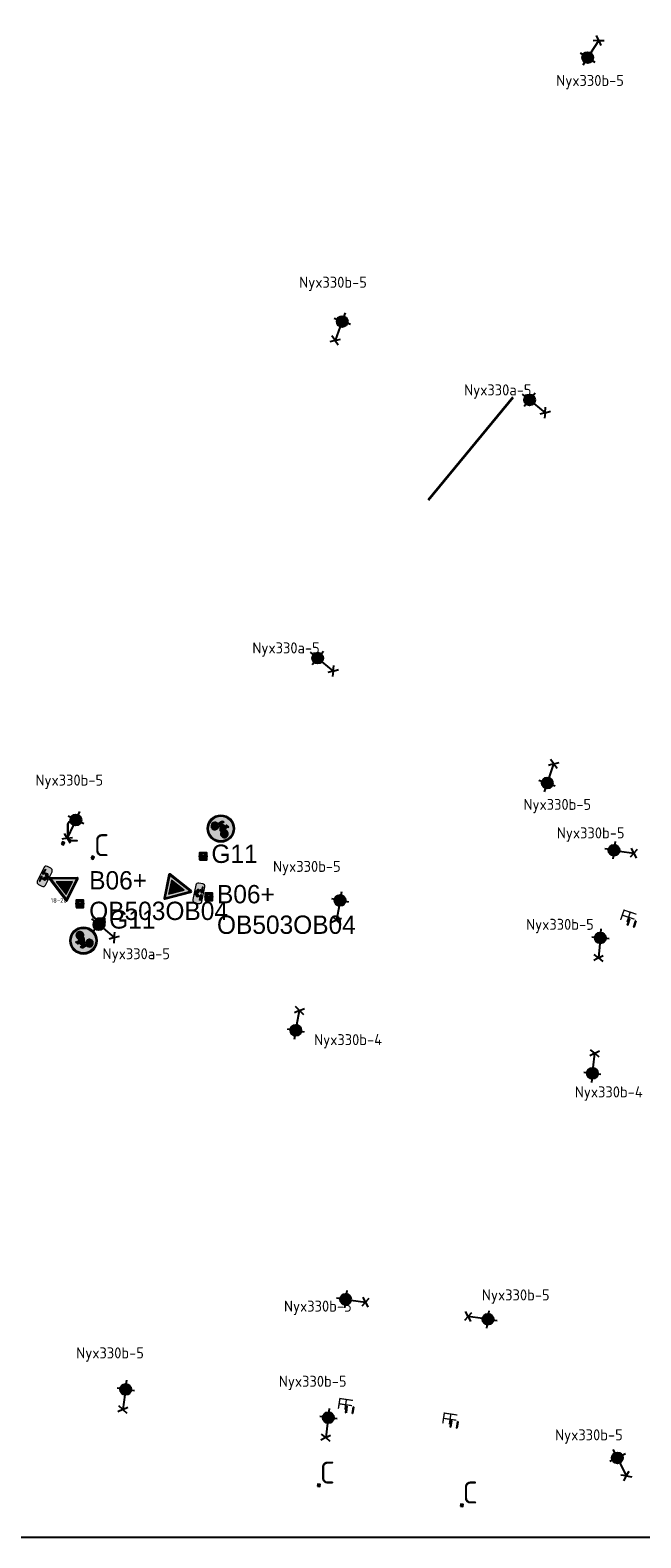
# Model space of a CAD drawing. Header units: metres. Extents: x 167358 to 169466, y 462430 to 462985.
# Tile 4 of 29: x 167641 to 167724, y 462528 to 462734. Entities that reach past the tile are written whole.
import ezdxf
from ezdxf.enums import TextEntityAlignment as Align

# ---------------------------------------------------------------- set-up
doc = ezdxf.new("R2018")
doc.units = ezdxf.units.M
doc.header["$LTSCALE"] = 0.2
for name, color, linetype, lineweight in [('N-PV-GR-BOOM-afmeting', 8, 'Continuous', 25), ('N-WE-IE-MEUBILAIR_WEGMEUBILAIR-S', 162, 'Continuous', 25), ('N-WE-IE-MEUBILAIR_WEGMEUBILAIR_CONTAINER-S', 162, 'Continuous', 25), ('N-WE-IE-MEUBILAIR_WEGMEUBILAIR_LICHTMAST-S', 24, 'Continuous', 25), ('N-WE-IE-MEUBILAIR_WEGMEUBILAIR_VERKEERSBORD-S', 92, 'Continuous', 25), ('N-WE-IE-TERREINAFSCHEIDING_KUNSTMATIG_PLANTSOENHEKWERK-G', 217, 'IE-TERREINAFSCHEIDING-KUNSTMATIG-OPEN', 35), ('N-WE-VW-VERKEERSTEKEN_BORD_B-S', 7, 'Continuous', 25), ('N-WE-VW-VERKEERSTEKEN_BORD_G-S', 7, 'Continuous', 25), ('N-WE-VW-VERKEERSTEKEN_BORD_ONDERBORD-S', 7, 'Continuous', 25)]:
    doc.layers.add(name, color=color, linetype=linetype, lineweight=lineweight)
doc.layers.add('X_uitv', color=7, linetype='Continuous')
doc.styles.add('NLCS-ISO', font='NLCS-ISO.ttf')
doc.styles.add('NLCS-ISO-M200-T30', font='NLCS-ISO.ttf', dxfattribs={"height": 0.6})
doc.styles.add('ZURICH', font='ZURCHN.TTF')
doc.linetypes.add('IE-TERREINAFSCHEIDING-KUNSTMATIG-OPEN', pattern='A,7,-1.5,[67,NLCS.SHX,S=0.75,R=0,X=0,Y=0],-1.5', length=10)
picture_1 = doc.add_image_def('image1.png', size_in_pixel=(1080, 776))

# ---------------------------------------------------------------- blocks, each defined once
blk = doc.blocks.new('N-SIE-WEG_VERKEERSBORD_PAAL-SO')
h = blk.add_hatch(color=256)
h.dxf.hatch_style = 1
h.paths.add_polyline_path([(-1, 0, 1), (1, 0, 1)])
h.paths.add_polyline_path([(0.8, 0, -1), (-0.8, 0, -1)], flags=16)
h = blk.add_hatch(color=256)
h.dxf.hatch_style = 1
h.paths.add_polyline_path([(0, 1), (-1, 1), (-0.8, 0.6, -0.037994), (-0.7, 0.71), (-0.77, 0.86), (-0.51, 0.86, -0.134934)])
h = blk.add_hatch(color=256)
h.dxf.hatch_style = 1
h.paths.add_polyline_path([(-0.86, 0.72), (-1, 1), (-1, 0, -0.134934), (-0.86, 0.51)])
h = blk.add_hatch(color=256)
h.dxf.hatch_style = 1
h.paths.add_polyline_path([(-0.51, -0.86), (-0.86, -0.86), (-0.86, -0.51, -0.134934), (-1, 0), (-1, -1), (0, -1, -0.134934)])
h = blk.add_hatch(color=256)
h.dxf.hatch_style = 1
h.paths.add_polyline_path([(-0.6, 0.52, 0.050318), (-0.69, 0.39), (-0.11, -0.79, 0.066661), (0.11, -0.79), (0.69, 0.39, 0.050318), (0.6, 0.52), (0, -0.69)])
h = blk.add_hatch(color=256)
h.dxf.hatch_style = 1
h.paths.add_polyline_path([(0.17, 0, 1), (-0.17, 0, 1)])
h = blk.add_hatch(color=256)
h.dxf.hatch_style = 1
h.paths.add_polyline_path([(1, 1), (0, 1, -0.134934), (0.51, 0.86), (0.77, 0.86), (0.7, 0.71, -0.037994), (0.8, 0.6)])
h = blk.add_hatch(color=256)
h.dxf.hatch_style = 1
h.paths.add_polyline_path([(1, 0, -0.134934), (0.86, -0.51), (0.86, -0.86), (0.51, -0.86, -0.134934), (0, -1), (1, -1)])
h = blk.add_hatch(color=256)
h.dxf.hatch_style = 1
h.paths.add_polyline_path([(1, 1), (0.86, 0.72), (0.86, 0.51, -0.134934), (1, 0)])
for points in [[(-1, -1), (1, -1), (1, 1), (-1, 1)], [(-0.86, -0.86), (0.86, -0.86), (0.86, 0.86), (-0.86, 0.86)]]:
    blk.add_lwpolyline(points, close=True)
at = {"flags": 128}
for points in [[(-1, 1), (0, -1), (1, 1)], [(-0.77, 0.86), (0, -0.69), (0.77, 0.86)]]:
    blk.add_lwpolyline(points, close=True, dxfattribs=at)
for radius in [1, 0.796, 0.171]:
    blk.add_circle((0, 0), radius)
at = {"lineweight": 30, "flags": 104}
blk.add_attdef('bordgegevens', text='', height=3, dxfattribs=at).set_placement((2.21, 3.21), align=Align.TOP_LEFT)
at = {"style": 'NLCS-ISO', "flags": 9}
for tag, p in [('PAAL', (2.21, -4.13)), ('LOCATIE', (2.21, -8.3))]:
    blk.add_attdef(tag, p, '', height=3, dxfattribs=at)
blk = doc.blocks.new('N-SIE-WEG_LICHTMAST_1UITHOUDER-SO')
h = blk.add_hatch(color=256)
edge = h.paths.add_edge_path()
edge.add_arc((0, 0), 1.5, 0, 360)
for p, q in [((-5.5, 0), (-6.34, 1.24)), ((-5.5, 0), (-6.34, -1.24)), ((-5.5, 0), (-4.66, 1.24)), ((-1.5, 0), (-5.5, 0)), ((-5.5, 0), (-4.66, -1.24)), ((0, 0), (-1.49, 0)), ((0, -2.42), (0, 2.33)), ((0, 0), (2.52, 0))]:
    blk.add_line(p, q)
blk.add_circle((0, 0), 1.5)
at = {"style": 'ZURICH'}
blk.add_attdef('TYPE', text='', height=3, dxfattribs=at).set_placement((6.91, 5.26), align=Align.BOTTOM_CENTER)
blk = doc.blocks.new('SIE-WEG_CONTAINER_TEGEL')
at = {"flags": 128}
blk.add_lwpolyline([(-0.15, -0.15), (0.15, -0.15), (0.15, 0.15), (-0.15, 0.15)], close=True, dxfattribs=at)
blk.add_solid([(-0.15, 0.15), (-0.15, -0.15), (0.15, 0.15), (0.15, -0.15)])
at = {"style": 'NLCS-ISO'}
blk.add_text('C', height=0.2, dxfattribs=at).set_placement((0, 0), align=Align.MIDDLE_CENTER)
blk.add_attdef('TEGEL', (0.09, 0.26), '', height=3, dxfattribs=at)
blk = doc.blocks.new('N-SVW-VERKEERSTEKEN_BORD_B06-SO')
at = {"true_color": 0xff0000}
h = blk.add_hatch(color=1, dxfattribs=at)
h.dxf.hatch_style = 1
h.paths.add_polyline_path([(-3.53, 3.13), (-0.27, -3.4, 0.284079), (0, -3.56), (0, -3.36, -0.284079), (-0.09, -3.31), (-3.35, 3.22, -0.557537), (-3.26, 3.36), (0, 3.36), (0, 3.56), (-3.26, 3.56, 0.557537)])
at = {"true_color": 0xffffff}
h = blk.add_hatch(color=7, dxfattribs=at)
h.dxf.hatch_style = 1
h.paths.add_polyline_path([(-0.09, -3.31, 0.284079), (0, -3.36), (0, -3.04), (-3.1, 3.16), (0, 3.16), (0, 3.36), (-3.26, 3.36, 0.557537), (-3.35, 3.22)])
at = {"true_color": 0xff0000}
h = blk.add_hatch(color=1, dxfattribs=at)
h.dxf.hatch_style = 1
h.paths.add_polyline_path([(0, -3.04), (0, -1.48), (-1.97, 2.46), (0, 2.46), (0, 3.16), (-3.1, 3.16)], flags=17)
at = {"true_color": 0xffffff}
h = blk.add_hatch(color=7, dxfattribs=at)
h.dxf.hatch_style = 1
h.paths.add_polyline_path([(0, -1.48), (1.97, 2.46), (-1.97, 2.46)])
at = {"true_color": 0xff0000}
h = blk.add_hatch(color=1, dxfattribs=at)
h.dxf.hatch_style = 1
h.paths.add_polyline_path([(0, 3.36), (3.26, 3.36, -0.557537), (3.35, 3.22), (0.09, -3.31, -0.284079), (0, -3.36), (0, -3.56, 0.284079), (0.27, -3.4), (3.53, 3.13, 0.557537), (3.26, 3.56), (0, 3.56)])
at = {"true_color": 0xffffff}
h = blk.add_hatch(color=7, dxfattribs=at)
h.dxf.hatch_style = 1
h.paths.add_polyline_path([(0, -3.04), (0, -3.36, 0.284079), (0.09, -3.31), (3.35, 3.22, 0.557537), (3.26, 3.36), (0, 3.36), (0, 3.16), (3.1, 3.16)])
at = {"true_color": 0xff0000}
h = blk.add_hatch(color=1, dxfattribs=at)
h.dxf.hatch_style = 1
h.paths.add_polyline_path([(0, -3.04), (3.1, 3.16), (0, 3.16), (0, 2.46), (1.97, 2.46), (0, -1.48)], flags=17)
at = {"color": 1, "lineweight": 0, "true_color": 0xff0000}
blk.add_lwpolyline([(-3.53, 3.13), (-0.27, -3.4, 0.618034), (0.27, -3.4), (3.53, 3.13, 0.557537), (3.26, 3.56), (-3.26, 3.56, 0.557537)], format="xyb", close=True, dxfattribs=at)
at = {"color": 7, "lineweight": 0, "true_color": 0xffffff}
blk.add_lwpolyline([(-3.35, 3.22), (-0.09, -3.31, 0.618034), (0.09, -3.31), (3.35, 3.22, 0.557537), (3.26, 3.36), (-3.26, 3.36, 0.557537)], format="xyb", close=True, dxfattribs=at)
for points in [[(-3.1, 3.16), (0, -3.04), (3.1, 3.16)], [(-1.97, 2.46), (0, -1.48), (1.97, 2.46)]]:
    blk.add_lwpolyline(points, close=True, dxfattribs=at)
blk = doc.blocks.new('N-SVW-VERKEERSTEKEN_BORD_ONDERBORD_OB503OB02-SO')
at = {"true_color": 0xffffff}
h = blk.add_hatch(color=7, dxfattribs=at)
h.dxf.hatch_style = 1
edge = h.paths.add_edge_path()
edge.add_line((2.75, -0.52), (2.75, 0.52))
edge.add_arc((2.02, 0.52), 0.726, 0, 90)
edge.add_line((2.02, 1.25), (-2.02, 1.25))
edge.add_arc((-2.02, 0.52), 0.726, 90, 180)
edge.add_line((-2.75, 0.52), (-2.75, -0.52))
edge.add_arc((-2.02, -0.52), 0.726, 180, 270)
edge.add_line((-2.02, -1.25), (2.02, -1.25))
edge.add_arc((2.02, -0.52), 0.726, 270, 360)
at = {"true_color": 0x191919}
h = blk.add_hatch(color=250, dxfattribs=at)
h.dxf.hatch_style = 1
h.paths.add_polyline_path([(0.37, 0.87), (0.43, 1.01), (0.52, 1.01), (0.52, 1.09), (0.23, 1.09, 1), (0.23, 1.01), (0.34, 1.01), (0.3, 0.93), (-0.37, 0.93), (-0.32, 1.05, -0.345861), (-0.26, 1.09), (-0.16, 1.09), (-0.16, 1.17), (-0.27, 1.17, 0.334348), (-0.4, 1.07), (-0.54, 0.67, 0.794265), (-0.88, -0.01, 0.4733), (-0.29, 0.11, 0.427471), (-0.47, 0.64), (-0.43, 0.76), (0.03, 0.25), (0.22, 0.25, 0.529348), (0.79, -0.05, 0.476174), (0.91, 0.54, 0.318009), (0.47, 0.66)])
h.paths.add_polyline_path([(-0.39, 0.85), (0.27, 0.85), (0.05, 0.36)], flags=16)
h.paths.add_polyline_path([(-0.5, 0.57, -0.542254), (-0.44, 0.06, -0.632638), (-0.94, 0.29, -0.479903), (-0.57, 0.59), (-0.67, 0.31, 1.053204), (-0.59, 0.28)], flags=16)
h.paths.add_polyline_path([(0.32, 0.77), (0.4, 0.62, 0.234167), (0.22, 0.33), (0.12, 0.33)], flags=16)
h.paths.add_polyline_path([(0.44, 0.55), (0.55, 0.33), (0.3, 0.33, -0.216058)], flags=16)
h.paths.add_polyline_path([(0.3, 0.25), (0.61, 0.25, 0.566151), (0.65, 0.31), (0.51, 0.58, -0.564261), (0.91, 0.25, -0.396488), (0.58, -0.01, -0.350134)], flags=16)
h = blk.add_hatch(color=250, dxfattribs=at)
h.dxf.hatch_style = 1
edge = h.paths.add_edge_path()
edge.add_arc((-0.29, -0.67), 0.0508, -55.4489, 55.3151, ccw=False)
edge.add_line((-0.26, -0.71), (-0.91, -1.17))
edge.add_arc((-0.94, -1.12), 0.0497, 163.0196, 304.618, ccw=False)
edge.add_line((-0.99, -1.11), (-0.91, -0.8))
edge.add_line((-0.91, -0.8), (-1.83, -0.8))
edge.add_line((-1.83, -0.8), (-1.83, -0.55))
edge.add_line((-1.83, -0.55), (-0.91, -0.55))
edge.add_line((-0.91, -0.55), (-0.99, -0.23))
edge.add_arc((-0.94, -0.22), 0.0509, 59.1524, 193.2055, ccw=False)
edge.add_line((-0.91, -0.18), (-0.26, -0.63))
h = blk.add_hatch(color=250, dxfattribs=at)
h.dxf.hatch_style = 1
edge = h.paths.add_edge_path()
edge.add_arc((0.29, -0.67), 0.0508, 484.6849, 595.4489)
edge.add_line((0.26, -0.71), (0.91, -1.17))
edge.add_arc((0.94, -1.12), 0.0497, 235.382, 376.9804)
edge.add_line((0.99, -1.11), (0.91, -0.8))
edge.add_line((0.91, -0.8), (1.83, -0.8))
edge.add_line((1.83, -0.8), (1.83, -0.55))
edge.add_line((1.83, -0.55), (0.91, -0.55))
edge.add_line((0.91, -0.55), (0.99, -0.23))
edge.add_arc((0.94, -0.22), 0.0509, 346.7945, 480.8476)
edge.add_line((0.91, -0.18), (0.26, -0.63))
at = {"color": 250, "lineweight": 0, "true_color": 0x191919}
for points in [[(2.75, -0.52), (2.75, 0.52, 0.414214), (2.02, 1.25), (-2.02, 1.25, 0.414214), (-2.75, 0.52), (-2.75, -0.52, 0.414214), (-2.02, -1.25), (2.02, -1.25, 0.414214)], [(0.37, 0.87), (0.43, 1.01), (0.52, 1.01), (0.52, 1.09), (0.23, 1.09, 1), (0.23, 1.01), (0.34, 1.01), (0.3, 0.93), (-0.37, 0.93), (-0.32, 1.05, -0.345861), (-0.26, 1.09), (-0.16, 1.09), (-0.16, 1.17), (-0.27, 1.17, 0.334348), (-0.4, 1.07), (-0.54, 0.67, 0.794265), (-0.88, -0.01, 0.4733), (-0.29, 0.11, 0.427471), (-0.47, 0.64), (-0.43, 0.76), (0.03, 0.25), (0.22, 0.25, 0.529348), (0.79, -0.05, 0.476174), (0.91, 0.54, 0.318009), (0.47, 0.66)], [(-0.5, 0.57, -0.542254), (-0.44, 0.06, -0.632638), (-0.94, 0.29, -0.479903), (-0.57, 0.59), (-0.67, 0.31, 1.053204), (-0.59, 0.28)], [(0.32, 0.77), (0.12, 0.33), (0.22, 0.33, -0.234167), (0.4, 0.62)], [(0.51, 0.58, -0.564261), (0.91, 0.25, -0.396488), (0.58, -0.01, -0.350134), (0.3, 0.25), (0.61, 0.25, 0.566151), (0.65, 0.31)], [(0.55, 0.33), (0.44, 0.55, 0.216058), (0.3, 0.33)], [(-1.83, -0.55), (-0.91, -0.55), (-0.99, -0.23, -0.662219), (-0.91, -0.18), (-0.26, -0.63, -0.524067), (-0.26, -0.71), (-0.91, -1.17, -0.710653), (-0.99, -1.11), (-0.91, -0.8), (-1.83, -0.8)], [(1.83, -0.55), (0.91, -0.55), (0.99, -0.23, 0.662219), (0.91, -0.18), (0.26, -0.63, 0.524067), (0.26, -0.71), (0.91, -1.17, 0.710653), (0.99, -1.11), (0.91, -0.8), (1.83, -0.8)]]:
    blk.add_lwpolyline(points, format="xyb", close=True, dxfattribs=at)
blk.add_lwpolyline([(0.27, 0.85), (-0.39, 0.85), (0.05, 0.36)], close=True, dxfattribs=at)
blk = doc.blocks.new('N-SVW-VERKEERSTEKEN_BORD_G11-SO')
at = {"true_color": 0x007dc8}
h = blk.add_hatch(color=152, dxfattribs=at)
h.dxf.hatch_style = 1
h.paths.add_polyline_path([(-2.68, 2.33), (-2.83, 2.46, 0.180494), (-3.75, 0, 0.414214), (0, -3.75), (0, -3.55, -0.414214), (-3.55, 0, -0.180494)])
at = {"true_color": 0xffffff}
h = blk.add_hatch(color=7, dxfattribs=at)
h.dxf.hatch_style = 1
h.paths.add_polyline_path([(-3.35, 0, -0.180494), (-2.53, 2.19), (-2.68, 2.33, 0.180494), (-3.55, 0, 0.414214), (0, -3.55), (0, -3.35, -0.414214)])
at = {"true_color": 0x007dc8}
h = blk.add_hatch(color=152, dxfattribs=at)
h.dxf.hatch_style = 1
h.paths.add_polyline_path([(3.35, 0, 1), (-3.35, 0, 1)])
h.paths.add_polyline_path([(0.12, -0.62), (-1.14, 0.77), (-1.25, 0.45, -0.427471), (-0.78, -1.01, -0.4733), (-2.38, -1.32, -0.794265), (-1.45, 0.53), (-1.08, 1.61, -0.334348), (-0.72, 1.88), (-0.4, 1.88), (-0.4, 1.66), (-0.68, 1.66, 0.345861), (-0.85, 1.55), (-0.98, 1.22), (0.85, 1.22), (0.95, 1.44), (0.64, 1.44, -1), (0.64, 1.66), (1.45, 1.66), (1.45, 1.44), (1.19, 1.44), (1.02, 1.05), (1.31, 0.48, -0.318009), (2.5, 0.17, -0.476174), (2.19, -1.44, -0.529348), (0.62, -0.62)], flags=16)
h.paths.add_polyline_path([(0.15, -0.32), (-1.04, 1), (0.75, 1)], flags=0)
h.paths.add_polyline_path([(0.35, -0.39), (0.9, 0.8), (1.11, 0.39, 0.234167), (0.62, -0.39)], flags=0)
h.paths.add_polyline_path([(-1.17, -1.15, -0.632638), (-2.54, -0.5, -0.479903), (-1.53, 0.31), (-1.81, -0.47, 1.053204), (-1.6, -0.54), (-1.33, 0.24, -0.542254)], flags=0)
h.paths.add_polyline_path([(0.85, -0.62), (1.7, -0.62, 0.566151), (1.79, -0.46), (1.41, 0.28, -0.564261), (2.51, -0.63, -0.396488), (1.6, -1.34, -0.350134)], flags=0)
h.paths.add_polyline_path([(0.85, -0.39, -0.216058), (1.22, 0.18), (1.52, -0.39)], flags=0)
h = blk.add_hatch(color=152, dxfattribs=at)
h.dxf.hatch_style = 1
h.paths.add_polyline_path([(3.36, 1.15), (3.55, 1.22, 0.577878), (-2.83, 2.46), (-2.68, 2.33, -0.577878)])
at = {"true_color": 0xffffff}
h = blk.add_hatch(color=7, dxfattribs=at)
h.dxf.hatch_style = 1
h.paths.add_polyline_path([(1.02, 1.05), (1.19, 1.44), (1.45, 1.44), (1.45, 1.66), (0.64, 1.66, 1), (0.64, 1.44), (0.95, 1.44), (0.85, 1.22), (-0.98, 1.22), (-0.85, 1.55, -0.345861), (-0.68, 1.66), (-0.4, 1.66), (-0.4, 1.88), (-0.72, 1.88, 0.334348), (-1.08, 1.61), (-1.45, 0.53, 0.794265), (-2.38, -1.32, 0.4733), (-0.78, -1.01, 0.427471), (-1.25, 0.45), (-1.14, 0.77), (0.12, -0.62), (0.62, -0.62, 0.529348), (2.19, -1.44, 0.476174), (2.5, 0.17, 0.318009), (1.31, 0.48)])
h.paths.add_polyline_path([(-1.04, 1), (0.75, 1), (0.15, -0.32)], flags=16)
h.paths.add_polyline_path([(-1.33, 0.24, -0.542254), (-1.17, -1.15, -0.632638), (-2.54, -0.5, -0.479903), (-1.53, 0.31), (-1.81, -0.47, 1.053204), (-1.6, -0.54)], flags=16)
h.paths.add_polyline_path([(0.9, 0.8), (1.11, 0.39, 0.234167), (0.62, -0.39), (0.35, -0.39)], flags=16)
h.paths.add_polyline_path([(1.22, 0.18), (1.52, -0.39), (0.85, -0.39, -0.216058)], flags=16)
h.paths.add_polyline_path([(0.85, -0.62), (1.7, -0.62, 0.566151), (1.79, -0.46), (1.41, 0.28, -0.564261), (2.51, -0.63, -0.396488), (1.6, -1.34, -0.350134)], flags=16)
h = blk.add_hatch(color=7, dxfattribs=at)
h.dxf.hatch_style = 1
h.paths.add_polyline_path([(-2.68, 2.33), (-2.53, 2.19, -0.577878), (3.17, 1.09), (3.36, 1.15, 0.577878)])
at = {"true_color": 0x007dc8}
h = blk.add_hatch(color=152, dxfattribs=at)
h.dxf.hatch_style = 1
h.paths.add_polyline_path([(-1.33, 0.24), (-1.6, -0.54, -1.053204), (-1.81, -0.47), (-1.53, 0.31, 0.479903), (-2.54, -0.5, 0.632638), (-1.17, -1.15, 0.542254)])
h = blk.add_hatch(color=152, dxfattribs=at)
h.dxf.hatch_style = 1
h.paths.add_polyline_path([(0.75, 1), (-1.04, 1), (0.15, -0.32)])
h = blk.add_hatch(color=152, dxfattribs=at)
h.dxf.hatch_style = 1
h.paths.add_polyline_path([(3.75, 0, 0.083022), (3.55, 1.22), (3.36, 1.15, -0.083022), (3.55, 0, -0.414214), (0, -3.55), (0, -3.75, 0.414214)])
at = {"true_color": 0xffffff}
h = blk.add_hatch(color=7, dxfattribs=at)
h.dxf.hatch_style = 1
h.paths.add_polyline_path([(3.36, 1.15), (3.17, 1.09, -0.083022), (3.35, 0, -0.414214), (0, -3.35), (0, -3.55, 0.414214), (3.55, 0, 0.083022)])
at = {"true_color": 0x007dc8}
h = blk.add_hatch(color=152, dxfattribs=at)
h.dxf.hatch_style = 1
h.paths.add_polyline_path([(1.11, 0.39), (0.9, 0.8), (0.35, -0.39), (0.62, -0.39, -0.234167)])
h = blk.add_hatch(color=152, dxfattribs=at)
h.dxf.hatch_style = 1
h.paths.add_polyline_path([(2.51, -0.63, 0.564261), (1.41, 0.28), (1.79, -0.46, -0.566151), (1.7, -0.62), (0.85, -0.62, 0.350134), (1.6, -1.34, 0.396488)])
h = blk.add_hatch(color=152, dxfattribs=at)
h.dxf.hatch_style = 1
h.paths.add_polyline_path([(1.22, 0.18, 0.216058), (0.85, -0.39), (1.52, -0.39)])
at = {"color": 7, "lineweight": 0, "true_color": 0xffffff}
for points in [[(1.02, 1.05), (1.19, 1.44), (1.45, 1.44), (1.45, 1.66), (0.64, 1.66, 1), (0.64, 1.44), (0.95, 1.44), (0.85, 1.22), (-0.98, 1.22), (-0.85, 1.55, -0.345861), (-0.68, 1.66), (-0.4, 1.66), (-0.4, 1.88), (-0.72, 1.88, 0.334348), (-1.08, 1.61), (-1.45, 0.53, 0.794265), (-2.38, -1.32, 0.4733), (-0.78, -1.01, 0.427471), (-1.25, 0.45), (-1.14, 0.77), (0.12, -0.62), (0.62, -0.62, 0.529348), (2.19, -1.44, 0.476174), (2.5, 0.17, 0.318009), (1.31, 0.48)], [(-1.33, 0.24, -0.542254), (-1.17, -1.15, -0.632638), (-2.54, -0.5, -0.479903), (-1.53, 0.31), (-1.81, -0.47, 1.053204), (-1.6, -0.54)], [(0.9, 0.8), (0.35, -0.39), (0.62, -0.39, -0.234167), (1.11, 0.39)], [(1.41, 0.28, -0.564261), (2.51, -0.63, -0.396488), (1.6, -1.34, -0.350134), (0.85, -0.62), (1.7, -0.62, 0.566151), (1.79, -0.46)], [(1.52, -0.39), (1.22, 0.18, 0.216058), (0.85, -0.39)]]:
    blk.add_lwpolyline(points, format="xyb", close=True, dxfattribs=at)
blk.add_lwpolyline([(0.75, 1), (-1.04, 1), (0.15, -0.32)], close=True, dxfattribs=at)
at = {"color": 152, "lineweight": 0, "true_color": 0x007dc8}
blk.add_circle((0, 0), 3.75, dxfattribs=at)
at = {"color": 7, "lineweight": 0, "true_color": 0xffffff}
for radius in [3.55, 3.35]:
    blk.add_circle((0, 0), radius, dxfattribs=at)
blk = doc.blocks.new('SIE-WEG_FIETSNIET 900 Grijsen Square')
for p, q in [((0.67, 0.6), (-0.02, 0.02)), ((-0.02, 0.02), (0.02, -0.02)), ((0.71, 0.56), (0.02, -0.02)), ((0.03, 0.06), (0.07, 0.02)), ((0.62, 0.56), (0.66, 0.52)), ((0.67, 0.6), (0.71, 0.56))]:
    blk.add_line(p, q)
at = {"style": 'ZURICH', "text_generation_flag": 2}
blk.add_text('F', height=1.5, rotation=310.8509, dxfattribs=at).set_placement((1.16, -0.78))

msp = doc.modelspace()

# ---------------------------------------------------------------- linework, layer by layer
at = {"layer": 'N-WE-IE-TERREINAFSCHEIDING_KUNSTMATIG_PLANTSOENHEKWERK-G'}
msp.add_lwpolyline([(167706.75, 462683.63), (167695.22, 462669.6)], dxfattribs=at)

# ---------------------------------------------------------------- block references
at = {"layer": 'N-WE-IE-MEUBILAIR_WEGMEUBILAIR-S', "xscale": -1}
for p, rotation in [((167722.39, 462611.64), 291.5136548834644), ((167723.25, 462611.36), 291.5136548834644), ((167683.96, 462545.12), 302.1936797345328), ((167684.85, 462544.99), 302.1936797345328), ((167698.22, 462543.13), 302.1936797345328), ((167699.11, 462543), 302.1936797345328)]:
    msp.add_blockref('SIE-WEG_FIETSNIET 900 Grijsen Square', p, dxfattribs=dict(at, rotation=rotation))
at = {"layer": 'N-WE-IE-MEUBILAIR_WEGMEUBILAIR_CONTAINER-S'}
ref = msp.add_blockref('SIE-WEG_CONTAINER_TEGEL', (167645.33, 462622.81), dxfattribs=dict(at, rotation=334.048661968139))
ref.add_attrib('TEGEL', 'C', (167645.53, 462623.01), dxfattribs={"layer": '0', "height": 3, "style": 'NLCS-ISO'})
ref = msp.add_blockref('SIE-WEG_CONTAINER_TEGEL', (167645.33, 462622.81), dxfattribs=dict(at, rotation=334.048661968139))
ref.add_attrib('TEGEL', 'C', (167645.53, 462623.01), dxfattribs={"layer": '0', "height": 3, "style": 'NLCS-ISO'})
ref = msp.add_blockref('SIE-WEG_CONTAINER_TEGEL', (167649.38, 462620.85), dxfattribs=dict(at, rotation=334.048661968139))
ref.add_attrib('TEGEL', 'C', (167649.57, 462621.04), dxfattribs={"layer": '0', "height": 3, "style": 'NLCS-ISO'})
ref = msp.add_blockref('SIE-WEG_CONTAINER_TEGEL', (167649.38, 462620.85), dxfattribs=dict(at, rotation=334.048661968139))
ref.add_attrib('TEGEL', 'C', (167649.57, 462621.04), dxfattribs={"layer": '0', "height": 3, "style": 'NLCS-ISO'})
ref = msp.add_blockref('SIE-WEG_CONTAINER_TEGEL', (167680.27, 462535.2), dxfattribs=dict(at, rotation=352.0703042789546))
ref.add_attrib('TEGEL', 'C', (167680.4, 462535.44), dxfattribs={"layer": '0', "height": 3, "style": 'NLCS-ISO'})
ref = msp.add_blockref('SIE-WEG_CONTAINER_TEGEL', (167680.27, 462535.2), dxfattribs=dict(at, rotation=352.0703042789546))
ref.add_attrib('TEGEL', 'C', (167680.4, 462535.44), dxfattribs={"layer": '0', "height": 3, "style": 'NLCS-ISO'})
ref = msp.add_blockref('SIE-WEG_CONTAINER_TEGEL', (167699.79, 462532.48), dxfattribs=dict(at, rotation=352.0703042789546))
ref.add_attrib('TEGEL', 'C', (167699.91, 462532.72), dxfattribs={"layer": '0', "height": 3, "style": 'NLCS-ISO'})
ref = msp.add_blockref('SIE-WEG_CONTAINER_TEGEL', (167699.79, 462532.48), dxfattribs=dict(at, rotation=352.0703042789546))
ref.add_attrib('TEGEL', 'C', (167699.91, 462532.72), dxfattribs={"layer": '0', "height": 3, "style": 'NLCS-ISO'})
at = {"layer": 'N-WE-IE-MEUBILAIR_WEGMEUBILAIR_LICHTMAST-S'}
ref = msp.add_blockref('N-SIE-WEG_LICHTMAST_1UITHOUDER-SO', (167716.99, 462730.01), dxfattribs=dict(at, xscale=0.5, yscale=0.5, zscale=0.5, rotation=236.9935151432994))
ref.add_attrib('TYPE', 'Nyx330b-5', dxfattribs={"layer": '0', "height": 1.5, "style": 'NLCS-ISO'}).set_placement((167717.31, 462725.68), align=Align.BOTTOM_CENTER)
ref = msp.add_blockref('N-SIE-WEG_LICHTMAST_1UITHOUDER-SO', (167683.46, 462693.99), dxfattribs=dict(at, xscale=0.5, yscale=0.5, zscale=0.5, rotation=69.49929149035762))
ref.add_attrib('TYPE', 'Nyx330b-5', dxfattribs={"layer": '0', "height": 1.5, "style": 'NLCS-ISO'}).set_placement((167682.21, 462698.15), align=Align.BOTTOM_CENTER)
ref = msp.add_blockref('N-SIE-WEG_LICHTMAST_1UITHOUDER-SO', (167709.05, 462683.29), dxfattribs=dict(at, xscale=0.5, yscale=0.5, zscale=0.5, rotation=140.5905439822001))
ref.add_attrib('TYPE', 'Nyx330a-5', dxfattribs={"layer": '0', "height": 1.5, "style": 'NLCS-ISO'}).set_placement((167704.71, 462683.46), align=Align.BOTTOM_CENTER)
ref = msp.add_blockref('N-SIE-WEG_LICHTMAST_1UITHOUDER-SO', (167680.12, 462648.06), dxfattribs=dict(at, xscale=0.5, yscale=0.5, zscale=0.5, rotation=140.0320193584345))
ref.add_attrib('TYPE', 'Nyx330a-5', dxfattribs={"layer": '0', "height": 1.5, "style": 'NLCS-ISO'}).set_placement((167675.79, 462648.26), align=Align.BOTTOM_CENTER)
ref = msp.add_blockref('N-SIE-WEG_LICHTMAST_1UITHOUDER-SO', (167711.46, 462631.03), dxfattribs=dict(at, xscale=0.5, yscale=0.5, zscale=0.5, rotation=251.2085932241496))
ref.add_attrib('TYPE', 'Nyx330b-5', dxfattribs={"layer": '0', "height": 1.5, "style": 'NLCS-ISO'}).set_placement((167712.83, 462626.91), align=Align.BOTTOM_CENTER)
ref = msp.add_blockref('N-SIE-WEG_LICHTMAST_1UITHOUDER-SO', (167647.09, 462625.98), dxfattribs=dict(at, xscale=0.5, yscale=0.5, zscale=0.5, rotation=64.66632236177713))
ref.add_attrib('TYPE', 'Nyx330b-5', dxfattribs={"layer": '0', "height": 1.5, "style": 'NLCS-ISO'}).set_placement((167646.19, 462630.22), align=Align.BOTTOM_CENTER)
ref = msp.add_blockref('N-SIE-WEG_LICHTMAST_1UITHOUDER-SO', (167720.58, 462621.85), dxfattribs=dict(at, xscale=0.5, yscale=0.5, zscale=0.5, rotation=171.6031418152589))
ref.add_attrib('TYPE', 'Nyx330b-5', dxfattribs={"layer": '0', "height": 1.5, "style": 'NLCS-ISO'}).set_placement((167717.39, 462623.02), align=Align.BOTTOM_CENTER)
ref = msp.add_blockref('N-SIE-WEG_LICHTMAST_1UITHOUDER-SO', (167683.17, 462615), dxfattribs=dict(at, xscale=0.5, yscale=0.5, zscale=0.5, rotation=79.91154913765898))
ref.add_attrib('TYPE', 'Nyx330b-5', dxfattribs={"layer": '0', "height": 1.5, "style": 'NLCS-ISO'}).set_placement((167678.63, 462618.45), align=Align.BOTTOM_CENTER)
ref = msp.add_blockref('N-SIE-WEG_LICHTMAST_1UITHOUDER-SO', (167650.23, 462611.69), dxfattribs=dict(at, xscale=0.5, yscale=0.5, zscale=0.5, rotation=140.1089397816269))
ref.add_attrib('TYPE', 'Nyx330a-5', dxfattribs={"layer": '0', "height": 1.5, "style": 'NLCS-ISO'}).set_placement((167655.34, 462606.53), align=Align.BOTTOM_CENTER)
ref = msp.add_blockref('N-SIE-WEG_LICHTMAST_1UITHOUDER-SO', (167718.72, 462609.89), dxfattribs=dict(at, xscale=0.5, yscale=0.5, zscale=0.5, rotation=84.56247212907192))
ref.add_attrib('TYPE', 'Nyx330b-5', dxfattribs={"layer": '0', "height": 1.5, "style": 'NLCS-ISO'}).set_placement((167713.19, 462610.54), align=Align.BOTTOM_CENTER)
ref = msp.add_blockref('N-SIE-WEG_LICHTMAST_1UITHOUDER-SO', (167677.13, 462597.28), dxfattribs=dict(at, xscale=0.5, yscale=0.5, zscale=0.5, rotation=259.3474091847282))
ref.add_attrib('TYPE', 'Nyx330b-4', dxfattribs={"layer": '0', "height": 1.5, "style": 'NLCS-ISO'}).set_placement((167684.26, 462594.81), align=Align.BOTTOM_CENTER)
ref = msp.add_blockref('N-SIE-WEG_LICHTMAST_1UITHOUDER-SO', (167717.64, 462591.42), dxfattribs=dict(at, xscale=0.5, yscale=0.5, zscale=0.5, rotation=263.4617417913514))
ref.add_attrib('TYPE', 'Nyx330b-4', dxfattribs={"layer": '0', "height": 1.5, "style": 'NLCS-ISO'}).set_placement((167719.86, 462587.68), align=Align.BOTTOM_CENTER)
ref = msp.add_blockref('N-SIE-WEG_LICHTMAST_1UITHOUDER-SO', (167683.92, 462560.57), dxfattribs=dict(at, xscale=0.5, yscale=0.5, zscale=0.5, rotation=171.8856187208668))
ref.add_attrib('TYPE', 'Nyx330b-5', dxfattribs={"layer": '0', "height": 1.5, "style": 'NLCS-ISO'}).set_placement((167680.13, 462558.45), align=Align.BOTTOM_CENTER)
ref = msp.add_blockref('N-SIE-WEG_LICHTMAST_1UITHOUDER-SO', (167703.37, 462557.86), dxfattribs=dict(at, xscale=0.5, yscale=0.5, zscale=0.5, rotation=351.9640951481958))
ref.add_attrib('TYPE', 'Nyx330b-5', dxfattribs={"layer": '0', "height": 1.5, "style": 'NLCS-ISO'}).set_placement((167707.16, 462559.98), align=Align.BOTTOM_CENTER)
ref = msp.add_blockref('N-SIE-WEG_LICHTMAST_1UITHOUDER-SO', (167653.89, 462548.28), dxfattribs=dict(at, xscale=0.5, yscale=0.5, zscale=0.5, rotation=82.13794007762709))
ref.add_attrib('TYPE', 'Nyx330b-5', dxfattribs={"layer": '0', "height": 1.5, "style": 'NLCS-ISO'}).set_placement((167651.76, 462552.07), align=Align.BOTTOM_CENTER)
ref = msp.add_blockref('N-SIE-WEG_LICHTMAST_1UITHOUDER-SO', (167681.57, 462544.43), dxfattribs=dict(at, xscale=0.5, yscale=0.5, zscale=0.5, rotation=82.34517841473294))
ref.add_attrib('TYPE', 'Nyx330b-5', dxfattribs={"layer": '0', "height": 1.5, "style": 'NLCS-ISO'}).set_placement((167679.43, 462548.2), align=Align.BOTTOM_CENTER)
ref = msp.add_blockref('N-SIE-WEG_LICHTMAST_1UITHOUDER-SO', (167721.04, 462538.95), dxfattribs=dict(at, xscale=0.5, yscale=0.5, zscale=0.5, rotation=116.259017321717))
ref.add_attrib('TYPE', 'Nyx330b-5', dxfattribs={"layer": '0', "height": 1.5, "style": 'NLCS-ISO'}).set_placement((167717.15, 462540.89), align=Align.BOTTOM_CENTER)
at = {"layer": 'N-WE-IE-MEUBILAIR_WEGMEUBILAIR_VERKEERSBORD-S'}
ref = msp.add_blockref('N-SIE-WEG_VERKEERSBORD_PAAL-SO', (167664.49, 462621.02), dxfattribs=dict(at, xscale=0.5, yscale=0.5, zscale=0.5))
lines = msp.add_mtext('G11', dxfattribs={"layer": '0', "insert": (167665.6, 462622.62), "char_height": 2.5, "attachment_point": 1})
ref.add_attrib('bordgegevens', '', (167665.6, 462622.62), dxfattribs={"flags": 104}).embed_mtext(lines)
ref = msp.add_blockref('N-SIE-WEG_VERKEERSBORD_PAAL-SO', (167647.65, 462614.55), dxfattribs=dict(at, xscale=0.5, yscale=0.5, zscale=0.5))
lines = msp.add_mtext('B06+\\POB503OB04', dxfattribs={"layer": '0', "insert": (167648.91, 462619), "char_height": 2.5, "attachment_point": 1})
ref.add_attrib('bordgegevens', '', (167648.91, 462619), dxfattribs={"flags": 104}).embed_mtext(lines)
ref = msp.add_blockref('N-SIE-WEG_VERKEERSBORD_PAAL-SO', (167665.25, 462615.5), dxfattribs=dict(at, xscale=0.5, yscale=0.5, zscale=0.5))
lines = msp.add_mtext('B06+\\POB503OB04', dxfattribs={"layer": '0', "insert": (167666.36, 462617.11), "char_height": 2.5, "attachment_point": 1})
ref.add_attrib('bordgegevens', '', (167666.36, 462617.11), dxfattribs={"flags": 104}).embed_mtext(lines)
ref = msp.add_blockref('N-SIE-WEG_VERKEERSBORD_PAAL-SO', (167650.53, 462612.06), dxfattribs=dict(at, xscale=0.5, yscale=0.5, zscale=0.5))
lines = msp.add_mtext('G11', dxfattribs={"layer": '0', "insert": (167651.64, 462613.66), "char_height": 2.5, "attachment_point": 1})
ref.add_attrib('bordgegevens', '', (167651.64, 462613.66), dxfattribs={"flags": 104}).embed_mtext(lines)
at = {"layer": 'N-WE-VW-VERKEERSTEKEN_BORD_B-S', "ltscale": 0.2, "xscale": 0.5, "yscale": 0.5, "zscale": 0.5}
for p, rotation in [((167645.08, 462617.24), 244.1459273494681), ((167661.16, 462616.57), 78.43790065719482)]:
    msp.add_blockref('N-SVW-VERKEERSTEKEN_BORD_B06-SO', p, dxfattribs=dict(at, rotation=rotation))
at = {"layer": 'N-WE-VW-VERKEERSTEKEN_BORD_G-S', "ltscale": 0.2, "xscale": 0.5, "yscale": 0.5, "zscale": 0.5}
for p, rotation in [((167666.89, 462624.81), 320.7055112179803), ((167648.13, 462609.52), 140.7055112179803)]:
    msp.add_blockref('N-SVW-VERKEERSTEKEN_BORD_G11-SO', p, dxfattribs=dict(at, rotation=rotation))
at = {"layer": 'N-WE-VW-VERKEERSTEKEN_BORD_ONDERBORD-S', "ltscale": 0.2, "xscale": 0.5, "yscale": 0.5, "zscale": 0.5}
for p, rotation in [((167642.83, 462618.29), 244.1459273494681), ((167663.88, 462615.98), 78.43790065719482)]:
    msp.add_blockref('N-SVW-VERKEERSTEKEN_BORD_ONDERBORD_OB503OB02-SO', p, dxfattribs=dict(at, rotation=rotation))

# ---------------------------------------------------------------- texts
at = {"layer": 'N-PV-GR-BOOM-afmeting', "ltscale": 0.8, "insert": (167643.66, 462615.31), "char_height": 0.6, "attachment_point": 1, "style": 'NLCS-ISO-M200-T30'}
msp.add_mtext_dynamic_manual_height_columns('18-20', width=5.6256, gutter_width=3, heights=[0], dxfattribs=at)

# ---------------------------------------------------------------- pictures from other files: only their frames are drawn
at = {"layer": 'X_uitv'}
image = msp.add_image(picture_1, insert=(167358.17, 462528.04), size_in_units=(577.77, 415.14), rotation=0.00819, dxfattribs=at)
image.dxf.flags = 7

doc.saveas('drawing.dxf')
